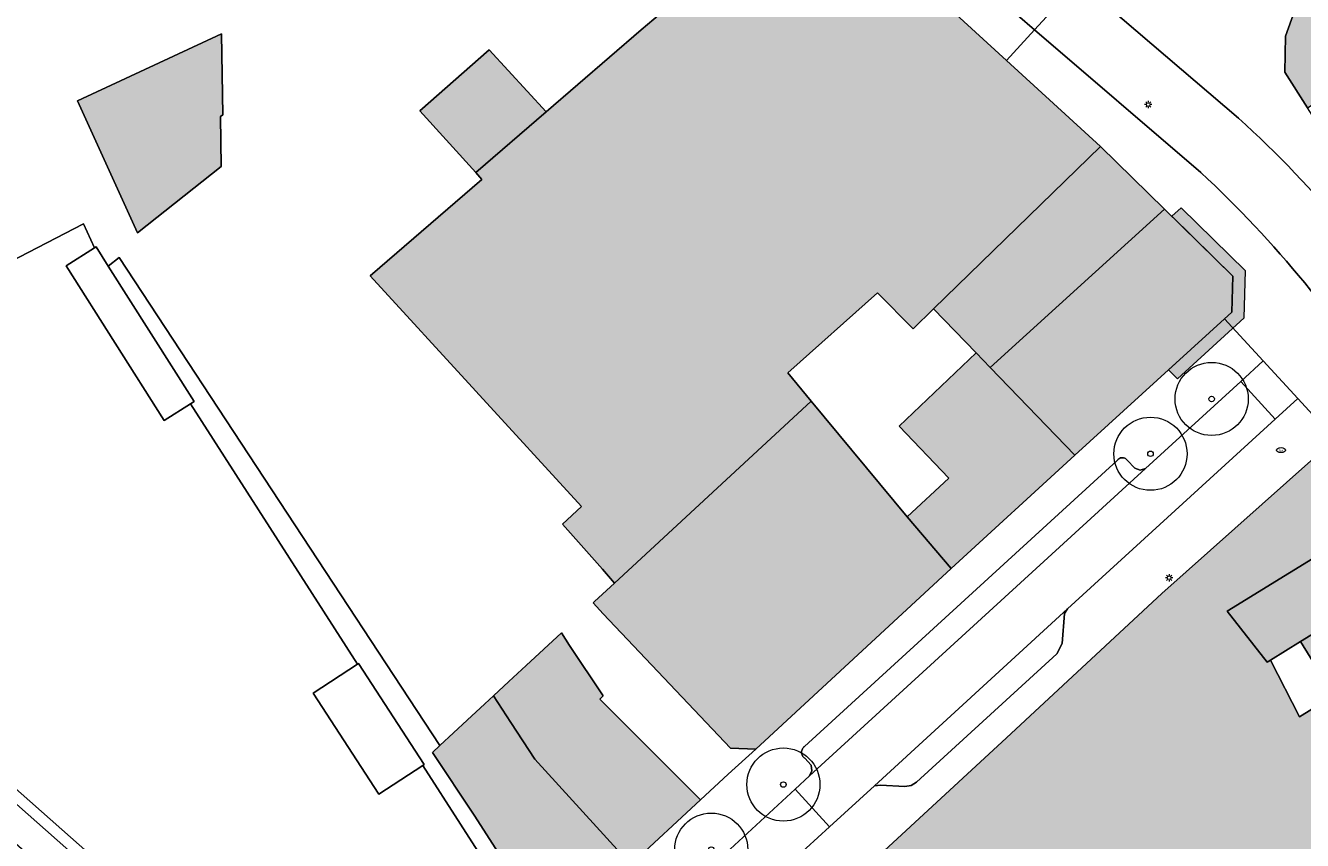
# Model space of a CAD drawing. Header units: metres. Extents: x 187482 to 189800, y 333582 to 335019.
# Tile 132 of 256: x 188225 to 188312, y 334704 to 334760. Entities that reach past the tile are written whole.
import ezdxf
from ezdxf.enums import TextEntityAlignment as Align

# ---------------------------------------------------------------- set-up
doc = ezdxf.new("R2010")
doc.units = ezdxf.units.M
doc.layers.get('0').update_dxf_attribs({"color": 252, "lineweight": 18})
for name, color, linetype, lineweight in [('B-WE-GR-BOOM-S', 252, 'Continuous', 18), ('B-WE-IE-MEUBILAIR-S', 252, 'Continuous', 18), ('B-WE-IE-TERREINAFSCHEIDING_KUNSTMATIG_HEKWERK-G', 252, 'IE-TERREINAFSCHEIDING_KUNSTMATIG-SO', 18), ('B-WE-IE-TERREINAFSCHEIDING_KUNSTMATIG_MUUR-G', 252, 'IE-TERREINAFSCHEIDING_KUNSTMATIG-SO', 18), ('B-WE-OG-BEBOUWING-GV', 252, 'Continuous', 18), ('B-WE-OG-BEBOUWING_LUIFEL-GV', 252, 'Continuous', 18), ('B-WE-OG-TERREIN_ERF-GV', 252, 'Continuous', 18), ('B-WE-VH-GESLOTENVERHARDING_ASFALT-GV', 252, 'Continuous', 18), ('B-WE-VH-OPENVERHARDING-GV', 252, 'Continuous', 18), ('B-WE-VH-OPENVERHARDING_BETONSTRAATSTEEN-GV', 252, 'Continuous', 18), ('B-WE-VH-OPENVERHARDING_SIERBESTRATING-GV', 252, 'Continuous', 18), ('B-WE-VH-OPENVERHARDING_STRAATBAKSTEEN-GV', 252, 'Continuous', 18), ('B-WE-VH-OPENVERHARDING_TEGEL-GV', 252, 'Continuous', 18)]:
    doc.layers.add(name, color=color, linetype=linetype, lineweight=lineweight)
doc.layers.add('B-WE-OG-BEBOUWING-V', color=7, linetype='Continuous', lineweight=18, true_color=0xf0f0f0)
doc.styles.add('NLCS-ISO', font='NLCS-ISO.ttf')
doc.linetypes.add('IE-TERREINAFSCHEIDING_KUNSTMATIG-SO', pattern='A,4,[82,NLCS.SHX,S=0.75,R=90,X=0,Y=0],4,-2', length=10)

# ---------------------------------------------------------------- blocks, each defined once
blk = doc.blocks.new('SIE-MEUBILAIR_PAAL_LICHTMAST-SO')
for points in [[(-0.62, 0), (-1, 0)], [(-0.71, 0.71), (-0.44, 0.44)], [(0, 1), (0, 0.62)], [(0.44, 0.44), (0.71, 0.71)], [(1, 0), (0.62, 0)], [(-0.71, -0.71), (-0.44, -0.44)], [(0, -0.62), (0, -1)], [(0.44, -0.44), (0.71, -0.71)]]:
    blk.add_lwpolyline(points)
blk.add_circle((0, 0), 0.5)
blk = doc.blocks.new('SIE-MEUBILAIR_PUT_BRANDKRAAN-SO')
blk.add_ellipse((0, 0), major_axis=(1.25, 0), ratio=0.54)
at = {"style": 'NLCS-ISO'}
blk.add_text('bk', height=0.75, dxfattribs=at).set_placement((0.03, 0), align=Align.MIDDLE_CENTER)
blk = doc.blocks.new('SGR-BOOM_GBKN-SO')
at = {"color": 0, "linetype": 'ByBlock', "lineweight": 18}
for radius in [2, 0.15]:
    blk.add_circle((0, 0), radius, dxfattribs=at)

msp = doc.modelspace()

# ---------------------------------------------------------------- hatches: boundary and pattern name
at = {"layer": 'B-WE-OG-BEBOUWING-V'}
h = msp.add_hatch(color=256, dxfattribs=at)
h.dxf.hatch_style = 1
h.paths.add_polyline_path([(188314.725, 334769.55), (188322.349, 334767.108), (188324.997, 334766.613), (188328.277, 334767.992), (188329.596, 334769.054), (188327.033, 334769.936), (188316.202, 334773.662)], flags=16)
h.paths.add_polyline_path([(188312.453, 334754.147), (188320.643, 334759.554), (188330.099, 334765.765), (188329.828, 334766.104), (188328.828, 334767.358), (188325.759, 334765.905), (188325.944, 334765.567), (188323.953, 334764.495), (188322.733, 334766.482), (188318.253, 334763.752), (188312.234, 334762.501), (188312.19, 334762.492), (188310.949, 334759.036), (188310.903, 334756.584)], flags=17)
h = msp.add_hatch(color=256, dxfattribs=at)
h.dxf.hatch_style = 1
h.paths.add_polyline_path([(188286.9, 334740.392), (188298.323, 334751.496), (188291.895, 334757.381), (188278.617, 334769.538), (188269.513, 334761.689), (188266.929, 334759.462), (188260.432, 334753.86), (188255.619, 334749.711), (188256.036, 334749.227), (188248.404, 334742.646), (188262.847, 334726.881), (188261.548, 334725.666), (188264.265, 334722.584), (188265.098, 334721.639), (188278.545, 334734.087), (188276.947, 334736.017), (188283.07, 334741.491), (188285.503, 334739.034)], flags=17)
h.paths.add_polyline_path([(188296.554, 334730.386), (188290.775, 334736.377), (188289.81, 334737.375), (188284.55, 334732.367), (188287.953, 334728.813), (188285.095, 334726.176), (188288.096, 334722.635)], flags=16)
h.paths.add_polyline_path([(188255.619, 334749.711), (188260.432, 334753.86), (188256.52, 334758.096), (188251.786, 334753.928)], flags=16)
h = msp.add_hatch(color=256, dxfattribs=at)
h.dxf.hatch_style = 1
h.paths.add_polyline_path([(188228.385, 334754.62), (188232.503, 334745.593), (188238.219, 334750.137), (188238.159, 334753.538), (188238.322, 334753.67), (188238.225, 334759.203)], flags=17)
h = msp.add_hatch(color=256, dxfattribs=at)
h.dxf.hatch_style = 1
h.paths.add_polyline_path([(188290.775, 334736.377), (188302.694, 334747.212), (188298.323, 334751.496), (188286.9, 334740.392), (188289.81, 334737.375)], flags=17)
h.paths.add_polyline_path([(188296.554, 334730.386), (188290.775, 334736.377), (188289.81, 334737.375), (188284.55, 334732.367), (188287.953, 334728.813), (188285.095, 334726.176), (188288.096, 334722.635)], flags=16)
h = msp.add_hatch(color=256, dxfattribs=at)
h.dxf.hatch_style = 1
h.paths.add_polyline_path([(188290.775, 334736.377), (188296.554, 334730.386), (188306.793, 334739.705), (188307.294, 334740.161), (188307.364, 334742.634), (188302.694, 334747.212)], flags=17)
h.paths.add_polyline_path([(188296.554, 334730.386), (188290.775, 334736.377), (188289.81, 334737.375), (188284.55, 334732.367), (188287.953, 334728.813), (188285.095, 334726.176), (188288.096, 334722.635)], flags=16)
h = msp.add_hatch(color=256, dxfattribs=at)
h.dxf.hatch_style = 1
h.paths.add_polyline_path([(188303.189, 334746.726), (188307.364, 334742.634), (188307.294, 334740.161), (188302.968, 334736.224), (188303.565, 334735.605), (188308.143, 334739.771), (188308.234, 334742.984), (188303.821, 334747.31)], flags=17)
h = msp.add_hatch(color=256, dxfattribs=at)
h.dxf.hatch_style = 1
h.paths.add_polyline_path([(188259.656, 334709.596), (188266.211, 334702.384), (188270.976, 334706.805), (188264.087, 334713.706), (188264.319, 334713.922), (188262.032, 334717.376), (188261.466, 334718.232), (188259.066, 334716.006), (188257.885, 334714.91), (188256.826, 334713.927), (188258.019, 334712.101)], flags=16)
h.paths.add_polyline_path([(188285.095, 334726.176), (188278.545, 334734.087), (188265.098, 334721.639), (188263.723, 334720.367), (188263.628, 334720.278), (188264.323, 334719.543), (188273.019, 334710.356), (188274.751, 334710.289), (188288.096, 334722.635)], flags=17)
h.paths.add_polyline_path([(188296.554, 334730.386), (188290.775, 334736.377), (188289.81, 334737.375), (188284.55, 334732.367), (188287.953, 334728.813), (188285.095, 334726.176), (188288.096, 334722.635)], flags=16)
h = msp.add_hatch(color=256, dxfattribs=at)
h.dxf.hatch_style = 1
h.paths.add_polyline_path([(188319.754, 334727.581), (188317.176, 334731.731), (188315.746, 334731.935), (188315.579, 334731.959), (188314.987, 334732.043), (188314.35, 334731.476), (188302.497, 334720.925), (188291.897, 334711.058), (188282.044, 334701.968), (188285.434, 334698.293), (188294.939, 334687.883), (188295.38, 334687.33), (188295.483, 334687.414), (188305.321, 334695.448), (188312.459, 334700.644), (188313.049, 334701.073), (188316.451, 334703.105), (188320.822, 334705.713), (188317.343, 334711.534), (188320.521, 334713.454), (188326.349, 334716.965), (188324.337, 334720.204), (188314.261, 334713.943), (188311.907, 334712.48), (188309.922, 334716.36), (188309.705, 334716.226), (188306.979, 334719.723)], flags=17)
h.paths.add_polyline_path([(188311.991, 334717.633), (188322.08, 334723.838), (188319.754, 334727.581), (188306.979, 334719.723), (188309.705, 334716.226), (188309.922, 334716.36)], flags=16)
h.paths.add_polyline_path([(188322.08, 334723.838), (188311.991, 334717.633), (188314.261, 334713.943), (188324.337, 334720.204)], flags=16)
h.paths.add_polyline_path([(188296.554, 334730.386), (188290.775, 334736.377), (188289.81, 334737.375), (188284.55, 334732.367), (188287.953, 334728.813), (188285.095, 334726.176), (188288.096, 334722.635)], flags=16)
h = msp.add_hatch(color=256, dxfattribs=at)
h.dxf.hatch_style = 1
h.paths.add_polyline_path([(188311.991, 334717.633), (188322.08, 334723.838), (188319.754, 334727.581), (188306.979, 334719.723), (188309.705, 334716.226), (188309.922, 334716.36)], flags=16)
h.paths.add_polyline_path([(188316.484, 334692.571), (188323.171, 334696.075), (188320.724, 334700.896), (188322.955, 334702.028), (188323.091, 334701.76), (188332.568, 334706.57), (188326.349, 334716.965), (188320.521, 334713.454), (188317.343, 334711.534), (188320.822, 334705.713), (188316.451, 334703.105), (188313.049, 334701.073), (188312.459, 334700.644)], flags=17)
h.paths.add_polyline_path([(188322.08, 334723.838), (188311.991, 334717.633), (188314.261, 334713.943), (188324.337, 334720.204)], flags=16)
h = msp.add_hatch(color=256, dxfattribs=at)
h.dxf.hatch_style = 1
h.paths.add_polyline_path([(188259.656, 334709.596), (188266.211, 334702.384), (188270.976, 334706.805), (188264.087, 334713.706), (188264.319, 334713.922), (188262.032, 334717.376), (188261.466, 334718.232), (188259.066, 334716.006), (188257.885, 334714.91), (188256.826, 334713.927), (188258.019, 334712.101)], flags=16)
h.paths.add_polyline_path([(188260.556, 334697.909), (188260.867, 334697.425), (188266.211, 334702.384), (188259.656, 334709.596), (188258.019, 334712.101), (188256.826, 334713.927), (188256.24, 334713.383), (188255.033, 334712.264), (188253.163, 334710.527), (188252.656, 334710.057), (188255.513, 334705.754)], flags=17)

# ---------------------------------------------------------------- linework, layer by layer
at = {"layer": 'B-WE-IE-TERREINAFSCHEIDING_KUNSTMATIG_HEKWERK-G', "ltscale": 0.2, "flags": 128}
msp.add_lwpolyline([(188248.136, 334686.339), (188198.936, 334729.915)], dxfattribs=at)
at = {"layer": 'B-WE-IE-TERREINAFSCHEIDING_KUNSTMATIG_MUUR-G', "ltscale": 0.2, "flags": 128}
msp.add_lwpolyline([(188231.238, 334743.899), (188230.498, 334743.307)], dxfattribs=at)
at = {"layer": 'B-WE-OG-BEBOUWING-GV', "flags": 128}
for points in [[(188286.9, 334740.392), (188298.323, 334751.496), (188291.895, 334757.381), (188278.617, 334769.538), (188269.513, 334761.689), (188266.929, 334759.462), (188260.432, 334753.86), (188255.619, 334749.711), (188256.036, 334749.227), (188248.404, 334742.646), (188262.847, 334726.881), (188261.548, 334725.666), (188264.265, 334722.584), (188265.098, 334721.639), (188278.545, 334734.087), (188276.947, 334736.017), (188283.07, 334741.491), (188285.503, 334739.034)], [(188312.453, 334754.147), (188320.643, 334759.554), (188330.099, 334765.765), (188329.828, 334766.104), (188328.828, 334767.358), (188325.759, 334765.905), (188325.944, 334765.567), (188323.953, 334764.495), (188322.733, 334766.482), (188318.253, 334763.752), (188312.234, 334762.501), (188312.19, 334762.492), (188310.949, 334759.036), (188310.903, 334756.584)], [(188228.385, 334754.62), (188232.503, 334745.593), (188238.219, 334750.137), (188238.159, 334753.538), (188238.322, 334753.67), (188238.225, 334759.203)], [(188255.619, 334749.711), (188260.432, 334753.86), (188256.52, 334758.096), (188251.786, 334753.928)], [(188290.775, 334736.377), (188302.694, 334747.212), (188298.323, 334751.496), (188286.9, 334740.392), (188289.81, 334737.375)], [(188290.775, 334736.377), (188296.554, 334730.386), (188306.793, 334739.705), (188307.294, 334740.161), (188307.364, 334742.634), (188302.694, 334747.212)], [(188296.554, 334730.386), (188290.775, 334736.377), (188289.81, 334737.375), (188284.55, 334732.367), (188287.953, 334728.813), (188285.095, 334726.176), (188288.096, 334722.635)], [(188285.095, 334726.176), (188278.545, 334734.087), (188265.098, 334721.639), (188263.723, 334720.367), (188263.628, 334720.278), (188264.323, 334719.543), (188273.019, 334710.356), (188274.751, 334710.289), (188288.096, 334722.635)], [(188311.991, 334717.633), (188322.08, 334723.838), (188319.754, 334727.581), (188306.979, 334719.723), (188309.705, 334716.226), (188309.922, 334716.36)], [(188322.08, 334723.838), (188311.991, 334717.633), (188314.261, 334713.943), (188324.337, 334720.204)], [(188259.656, 334709.596), (188266.211, 334702.384), (188270.976, 334706.805), (188264.087, 334713.706), (188264.319, 334713.922), (188262.032, 334717.376), (188261.466, 334718.232), (188259.066, 334716.006), (188257.885, 334714.91), (188256.826, 334713.927), (188258.019, 334712.101)], [(188260.556, 334697.909), (188260.867, 334697.425), (188266.211, 334702.384), (188259.656, 334709.596), (188258.019, 334712.101), (188256.826, 334713.927), (188256.24, 334713.383), (188255.033, 334712.264), (188253.163, 334710.527), (188252.656, 334710.057), (188255.513, 334705.754)]]:
    msp.add_lwpolyline(points, close=True, dxfattribs=at)
for points in [[(188314.35, 334731.476), (188302.497, 334720.925), (188291.897, 334711.058), (188282.044, 334701.968), (188285.434, 334698.293), (188294.939, 334687.883), (188295.38, 334687.33), (188295.483, 334687.414), (188305.321, 334695.448), (188312.459, 334700.644)], [(188314.261, 334713.943), (188311.907, 334712.48), (188309.922, 334716.36), (188309.705, 334716.226), (188306.979, 334719.723), (188319.754, 334727.581)]]:
    msp.add_lwpolyline(points, dxfattribs=at)
at = {"layer": 'B-WE-OG-BEBOUWING_LUIFEL-GV', "flags": 128}
msp.add_lwpolyline([(188303.189, 334746.726), (188307.364, 334742.634), (188307.294, 334740.161), (188302.968, 334736.224), (188303.565, 334735.605), (188308.143, 334739.771), (188308.234, 334742.984), (188303.821, 334747.31)], close=True, dxfattribs=at)
at = {"layer": 'B-WE-OG-TERREIN_ERF-GV', "flags": 128}
for points in [[(188210.013, 334736.466), (188228.807, 334746.211), (188229.55, 334744.558), (188229.659, 334744.628), (188230.498, 334743.307), (188231.238, 334743.899), (188253.163, 334710.527), (188255.033, 334712.264), (188256.24, 334713.383), (188256.826, 334713.927), (188257.885, 334714.91), (188259.066, 334716.006), (188261.466, 334718.232), (188262.032, 334717.376), (188264.319, 334713.922), (188264.087, 334713.706), (188270.976, 334706.805), (188272.854, 334708.559), (188274.751, 334710.289), (188273.019, 334710.356), (188264.323, 334719.543), (188263.628, 334720.278), (188263.723, 334720.367), (188265.098, 334721.639), (188264.265, 334722.584), (188261.548, 334725.666), (188262.847, 334726.881), (188248.404, 334742.646), (188256.036, 334749.227), (188255.619, 334749.711), (188251.786, 334753.928), (188256.52, 334758.096), (188260.432, 334753.86), (188266.929, 334759.462), (188269.513, 334761.689)], [(188215.684, 334714.052), (188247.418, 334685.981), (188247.677, 334686.031), (188248.136, 334686.339), (188259.717, 334697.121), (188251.99, 334709.157), (188248.993, 334707.206), (188244.497, 334714.111), (188247.539, 334716.091), (188236.115, 334733.887), (188234.328, 334732.753), (188227.616, 334743.331), (188229.55, 334744.558), (188228.807, 334746.211), (188210.013, 334736.466)]]:
    msp.add_lwpolyline(points, dxfattribs=at)
for points in [[(188238.219, 334750.137), (188232.503, 334745.593), (188228.385, 334754.62), (188238.225, 334759.203), (188238.322, 334753.67), (188238.159, 334753.538)], [(188229.55, 334744.558), (188227.616, 334743.331), (188234.328, 334732.753), (188236.115, 334733.887), (188236.371, 334734.05), (188230.498, 334743.307), (188229.659, 334744.628)], [(188260.556, 334697.909), (188255.513, 334705.754), (188252.656, 334710.057), (188253.163, 334710.527), (188231.238, 334743.899), (188230.498, 334743.307), (188236.371, 334734.05), (188236.115, 334733.887), (188247.539, 334716.091), (188247.601, 334716.131), (188252.097, 334709.226), (188251.99, 334709.157), (188259.717, 334697.121)], [(188289.81, 334737.375), (188286.9, 334740.392), (188285.503, 334739.034), (188283.07, 334741.491), (188276.947, 334736.017), (188278.545, 334734.087), (188285.095, 334726.176), (188287.953, 334728.813), (188284.55, 334732.367)], [(188311.991, 334717.633), (188309.922, 334716.36), (188311.907, 334712.48), (188314.261, 334713.943)], [(188247.539, 334716.091), (188244.497, 334714.111), (188248.993, 334707.206), (188251.99, 334709.157), (188252.097, 334709.226), (188247.601, 334716.131)]]:
    msp.add_lwpolyline(points, close=True, dxfattribs=at)
at = {"layer": 'B-WE-VH-GESLOTENVERHARDING_ASFALT-GV', "flags": 128}
msp.add_lwpolyline([(188301.392, 334729.464), (188278.433, 334708.452), (188277.439, 334707.538), (188279.802, 334704.956), (188282.861, 334707.762), (188296.053, 334719.865), (188310.257, 334732.843), (188307.895, 334735.415)], close=True, dxfattribs=at)
at = {"layer": 'B-WE-VH-OPENVERHARDING-GV', "flags": 128}
for points in [[(188307.747, 334753.44), (188296.839, 334762.781), (188293.811, 334759.473)], [(188293.811, 334759.473), (188305.174, 334749.71)]]:
    msp.add_lwpolyline(points, dxfattribs=at)
at = {"layer": 'B-WE-VH-OPENVERHARDING-GV'}
for points in [[(188321.484, 334736.975, 0.068076), (188307.747, 334753.44)], [(188305.174, 334749.71, -0.06883), (188318.263, 334733.713)]]:
    msp.add_lwpolyline(points, format="xyb", dxfattribs=at)
at = {"layer": 'B-WE-VH-OPENVERHARDING_BETONSTRAATSTEEN-GV'}
for points in [[(188299.788, 334730.211, 0.123671), (188299.601, 334730.158)], [(188299.978, 334730.172, 0.120307), (188299.788, 334730.211)], [(188300.129, 334730.05, 0.120685), (188299.978, 334730.172)], [(188299.601, 334730.158, 0.11999), (188299.459, 334730.025)], [(188277.937, 334710.291, 0.11718), (188277.884, 334710.061)], [(188278.091, 334710.47, 0.123106), (188277.937, 334710.291)], [(188277.884, 334710.061, 0.119501), (188277.943, 334709.833)], [(188277.943, 334709.833, 0.123263), (188278.101, 334709.658)]]:
    msp.add_lwpolyline(points, format="xyb", dxfattribs=at)
at = {"layer": 'B-WE-VH-OPENVERHARDING_BETONSTRAATSTEEN-GV', "flags": 128}
for points in [[(188299.459, 334730.025), (188278.091, 334710.47)], [(188278.433, 334708.452), (188301.392, 334729.464), (188301.023, 334729.35), (188300.668, 334729.5), (188300.129, 334730.05)], [(188278.101, 334709.658), (188278.542, 334709.192), (188278.588, 334708.807), (188278.433, 334708.452)]]:
    msp.add_lwpolyline(points, dxfattribs=at)
for points in [[(188296.053, 334719.865), (188282.861, 334707.762), (188283.275, 334707.806), (188284.942, 334707.722), (188285.369, 334707.796), (188285.739, 334708.022), (188295.337, 334716.8), (188295.698, 334717.507), (188295.844, 334719.55)], [(188279.802, 334704.956), (188277.439, 334707.538), (188271.818, 334702.345), (188274.212, 334699.85)]]:
    msp.add_lwpolyline(points, close=True, dxfattribs=at)
at = {"layer": 'B-WE-VH-OPENVERHARDING_SIERBESTRATING-GV', "flags": 128}
for points in [[(188291.895, 334757.381), (188293.811, 334759.473), (188291.474, 334761.481), (188276.325, 334774.476), (188261.623, 334787.084)], [(188278.617, 334769.538), (188291.895, 334757.381)], [(188305.346, 334766.493), (188301.385, 334767.657), (188300.531, 334765.23), (188298.526, 334764.623), (188296.839, 334762.781), (188307.747, 334753.44)], [(188321.484, 334736.975), (188321.951, 334739.07), (188322.192, 334739.29), (188318.282, 334744.984), (188315.396, 334749.521), (188312.453, 334754.147), (188310.903, 334756.584), (188310.949, 334759.036), (188312.19, 334762.492), (188312.198, 334762.516), (188312.836, 334764.292), (188310.4, 334765.008), (188308.707, 334765.505), (188305.346, 334766.493)]]:
    msp.add_lwpolyline(points, dxfattribs=at)
at = {"layer": 'B-WE-VH-OPENVERHARDING_SIERBESTRATING-GV'}
msp.add_lwpolyline([(188307.747, 334753.44, -0.068076), (188321.484, 334736.975)], format="xyb", dxfattribs=at)
at = {"layer": 'B-WE-VH-OPENVERHARDING_STRAATBAKSTEEN-GV', "flags": 128}
for points in [[(188261.623, 334787.084), (188276.325, 334774.476), (188291.474, 334761.481), (188293.811, 334759.473), (188296.839, 334762.781), (188295.613, 334763.831), (188279.122, 334777.992), (188264.434, 334790.589)], [(188305.174, 334749.71), (188293.811, 334759.473), (188291.895, 334757.381)], [(188291.895, 334757.381), (188298.323, 334751.496), (188302.694, 334747.212), (188307.364, 334742.634), (188307.294, 334740.161), (188306.793, 334739.705), (188309.436, 334736.826), (188311.8, 334734.252), (188314.35, 334731.476), (188314.987, 334732.043), (188315.579, 334731.959), (188315.746, 334731.935), (188316.508, 334732.473), (188318.263, 334733.713)], [(188300.129, 334730.05), (188300.668, 334729.5), (188301.023, 334729.35), (188301.392, 334729.464), (188307.895, 334735.415), (188309.436, 334736.826), (188306.793, 334739.705), (188296.554, 334730.386), (188288.096, 334722.635), (188274.751, 334710.289), (188272.854, 334708.559), (188270.976, 334706.805), (188266.211, 334702.384), (188260.867, 334697.425), (188260.556, 334697.909), (188259.717, 334697.121), (188248.136, 334686.339), (188247.677, 334686.031), (188245.695, 334683.116), (188241.062, 334679.099), (188236.295, 334674.976), (188231.43, 334670.769), (188226.565, 334666.563), (188227.572, 334663.728)], [(188282.044, 334701.968), (188291.897, 334711.058), (188302.497, 334720.925), (188314.35, 334731.476), (188311.8, 334734.252), (188310.257, 334732.843), (188296.053, 334719.865), (188295.844, 334719.55), (188295.698, 334717.507), (188295.337, 334716.8), (188285.739, 334708.022), (188285.369, 334707.796), (188284.942, 334707.722), (188283.275, 334707.806), (188282.861, 334707.762), (188279.802, 334704.956), (188274.212, 334699.85)], [(188278.091, 334710.47), (188299.459, 334730.025)], [(188271.808, 334702.336), (188271.818, 334702.345), (188277.439, 334707.538), (188278.433, 334708.452), (188278.588, 334708.807), (188278.542, 334709.192), (188278.101, 334709.658)]]:
    msp.add_lwpolyline(points, dxfattribs=at)
at = {"layer": 'B-WE-VH-OPENVERHARDING_STRAATBAKSTEEN-GV'}
for points in [[(188318.263, 334733.713, 0.06883), (188305.174, 334749.71)], [(188299.601, 334730.158, -0.123671), (188299.788, 334730.211)], [(188299.788, 334730.211, -0.120307), (188299.978, 334730.172)], [(188299.978, 334730.172, -0.120685), (188300.129, 334730.05)], [(188299.459, 334730.025, -0.11999), (188299.601, 334730.158)], [(188277.884, 334710.061, -0.11718), (188277.937, 334710.291)], [(188277.937, 334710.291, -0.123106), (188278.091, 334710.47)], [(188277.943, 334709.833, -0.119501), (188277.884, 334710.061)], [(188278.101, 334709.658, -0.123263), (188277.943, 334709.833)]]:
    msp.add_lwpolyline(points, format="xyb", dxfattribs=at)
at = {"layer": 'B-WE-VH-OPENVERHARDING_STRAATBAKSTEEN-GV', "flags": 128}
msp.add_lwpolyline([(188307.895, 334735.415), (188310.257, 334732.843), (188311.8, 334734.252), (188309.436, 334736.826)], close=True, dxfattribs=at)
at = {"layer": 'B-WE-VH-OPENVERHARDING_TEGEL-GV', "flags": 128}
msp.add_lwpolyline([(188234.841, 334694.435), (188239.064, 334690.704), (188245.695, 334683.116), (188247.677, 334686.031), (188247.418, 334685.981), (188215.684, 334714.052), (188198.819, 334729.536), (188195.356, 334733.059), (188194.505, 334732.3), (188186.853, 334740.084), (188177.174, 334741.751), (188176.781, 334739.387), (188180.432, 334739.668), (188186.122, 334738.688), (188202.338, 334722.192), (188203.598, 334722.445), (188218.653, 334708.686)], close=True, dxfattribs=at)

# ---------------------------------------------------------------- block references
at = {"layer": 'B-WE-GR-BOOM-S', "xscale": 1.25, "yscale": 1.25, "zscale": 1.25}
for p in [(188305.91, 334734.23), (188301.73, 334730.48), (188276.64, 334707.86), (188271.71, 334703.41)]:
    msp.add_blockref('SGR-BOOM_GBKN-SO', p, dxfattribs=at)
at = {"layer": 'B-WE-IE-MEUBILAIR-S', "xscale": 0.25, "yscale": 0.25, "zscale": 0.25}
for name, p in [('SIE-MEUBILAIR_PAAL_LICHTMAST-SO', (188301.579, 334754.362)), ('SIE-MEUBILAIR_PUT_BRANDKRAAN-SO', (188310.654, 334730.73)), ('SIE-MEUBILAIR_PAAL_LICHTMAST-SO', (188303, 334722))]:
    msp.add_blockref(name, p, dxfattribs=at)

doc.saveas('drawing.dxf')
